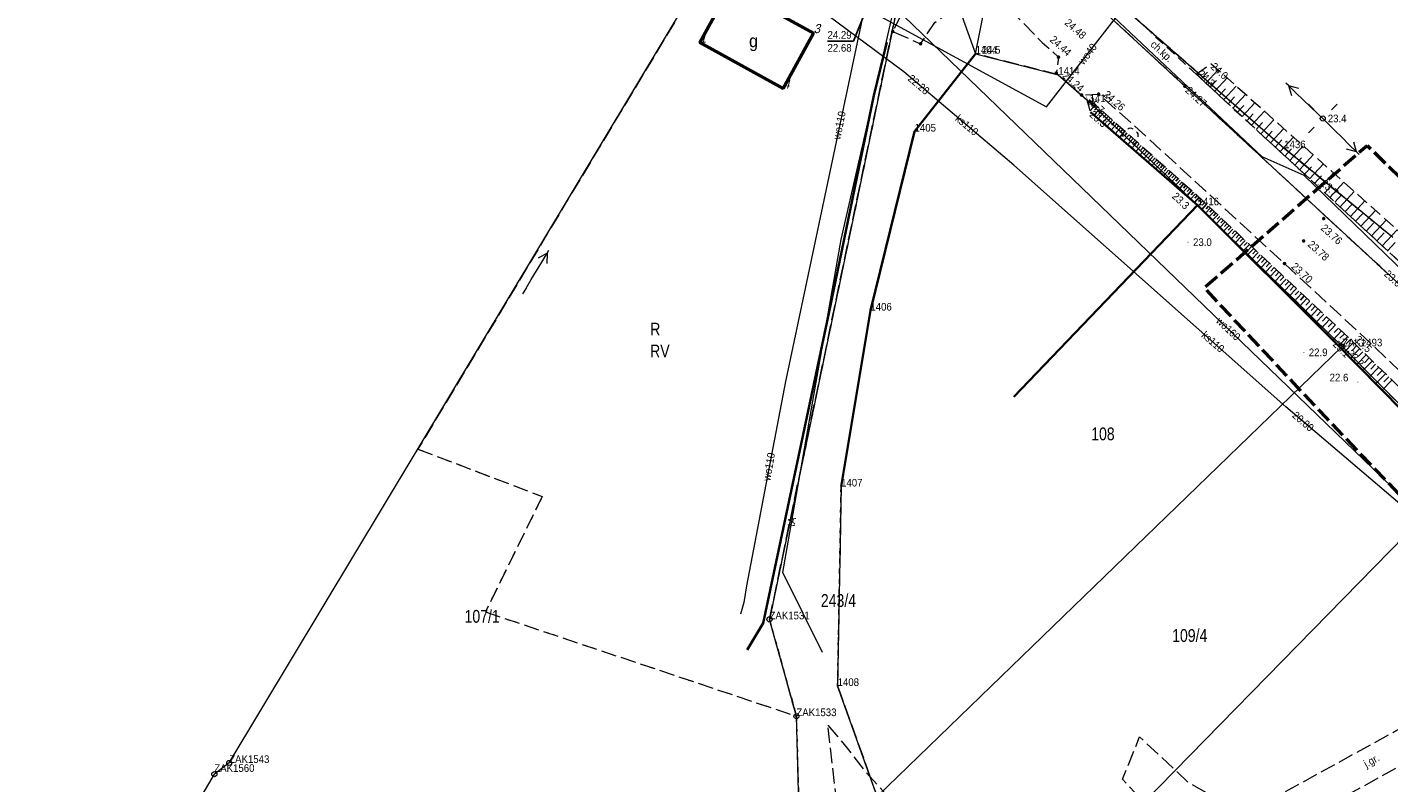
# Model space of a CAD drawing. Header units: metres. Extents: x 6551181 to 6555585, y 5935140 to 5937297.
# Tile 4 of 97: x 6551225 to 6551358, y 5936092 to 5936166. Entities that reach past the tile are written whole.
import ezdxf
from ezdxf.enums import TextEntityAlignment as Align

# ---------------------------------------------------------------- set-up
doc = ezdxf.new("R2010")
doc.units = ezdxf.units.M
for name, pattern in [('1.5_0.5', [2, 1.5, -0.5]), ('218-500', [1, 0.5, -0.5]), ('219-500', [0]), ('mz1.0_0.5', [1.5, 1, -0.5]), ('mz1.25_0.5', [1.75, 1.25, -0.5])]:
    doc.linetypes.add(name, pattern=pattern)
for name, color, linetype in [('000 Inne (niezydentyfikowane)', 7, 'Continuous'), ('202-Punkt graniczny stabilizowany trwale', 7, 'Continuous'), ('202-Punkt graniczny stabilizowany trwale-Atr103', 7, 'Continuous'), ('203-Punkt załamania granicy działki nie stabilizowany', 7, 'Continuous'), ('203-Punkt załamania granicy działki nie stabilizowany-Atr104', 7, 'Continuous'), ('209-Opis konturu klasyfikacyjnego', 7, 'Continuous'), ('210-Oznaczenie użytku', 7, 'Continuous'), ('211-Nr działki', 7, 'Continuous'), ('217-Granica konturu klasyfikcyjnego', 7, 'Continuous'), ('218-Granica użytku', 7, 'Continuous'), ('219-Linia granicy', 7, 'Continuous'), ('312-Budynek (powierzchnia)', 7, 'Continuous'), ('312-Numer ewidencyjny budynku-Atr124', 7, 'Continuous'), ('chodnik (powierzchnia)', 7, 'Continuous'), ('chodnik (powierzchnia)-Atr17', 7, 'Continuous'), ('drzewo liściaste (punkt)', 7, 'Continuous'), ('jezdnia (powierzchnia)', 7, 'Continuous'), ('jezdnia (powierzchnia)-Atr17', 7, 'Continuous'), ('krawężnik (linia)', 7, 'Continuous'), ('latarnia na słupie lub maszcie (punkt)', 7, 'Continuous'), ('Obszar opracowania', 7, 'Continuous'), ('ogrodzenie trwałe (linia)', 7, 'Continuous'), ('przewód elektroenergetyczny niskiego napięcia (linia) - symbol', 7, 'Continuous'), ('przewód kanalizacyjny (linia)', 7, 'Continuous'), ('przewód kanalizacyjny (linia)-Atr1', 7, 'Continuous'), ('przewód telekomunikacyjny (linia)', 7, 'Continuous'), ('przewód telekomunikacyjny (linia)-Atr1', 7, 'Continuous'), ('przewód wodociągowy (linia)', 7, 'Continuous'), ('przewód wodociągowy (linia)-Atr1', 7, 'Continuous'), ('Punkt budynku', 7, 'Continuous'), ('Punkt budynku-Atr104', 7, 'Continuous'), ('punkt o określonej wysokości (sieć kanalizacyjna)', 7, 'Continuous'), ('punkt o określonej wysokości (sieć kanalizacyjna)-Atr3', 7, 'Continuous'), ('punkt o określonej wysokości (sieć wodociągowa)-Atr2', 7, 'Continuous'), ('punkt o określonej wysokości (sieć wodociągowa)-Atr3', 7, 'Continuous'), ('punkt wysokościowy naturalny', 7, 'Continuous'), ('punkt wysokościowy naturalny-Atr2', 7, 'Continuous'), ('punkt wysokościowy sztuczny', 7, 'Continuous'), ('punkt wysokościowy sztuczny-Atr2', 7, 'Continuous'), ('skarpa nieumocniona (powierzchnia)', 7, 'Continuous'), ('słup (punkt)', 7, 'Continuous')]:
    doc.layers.add(name, color=color, linetype=linetype)
doc.styles.get("Standard").update_dxf_attribs({"font": 'arial.ttf'})
doc.linetypes.add('902-500', pattern='A,3.75,0,[1,ksztalty.shx,S=0.5,R=0,X=0,Y=0],3.75', length=7.5)

# ---------------------------------------------------------------- blocks, each defined once
blk = doc.blocks.new('202')
at = {"color": 0, "linetype": 'Continuous', "lineweight": -2}
blk.add_circle((0, 0), 2.5, dxfattribs=at)
blk = doc.blocks.new('203')
at = {"linetype": 'Continuous', "lineweight": 0}
h = blk.add_hatch(color=0, dxfattribs=at)
edge = h.paths.add_edge_path()
edge.add_arc((0, 0), 0.045, 0, 360)
blk = doc.blocks.new('PUNKTBUD')
at = {"color": 0}
blk.add_circle((0, 0), 0.045, dxfattribs=at)
blk = doc.blocks.new('PW01')
at = {"linetype": 'Continuous', "lineweight": 13}
h = blk.add_hatch(color=0, dxfattribs=at)
edge = h.paths.add_edge_path()
edge.add_arc((0, 0), 0.045, 0, 360)
blk = doc.blocks.new('PW02')
at = {"linetype": 'Continuous', "lineweight": 13}
h = blk.add_hatch(color=0, dxfattribs=at)
edge = h.paths.add_edge_path()
edge.add_arc((0, 0), 0.18, 0, 360)
blk = doc.blocks.new('SM04')
at = {"color": 0, "linetype": 'Continuous', "lineweight": 13}
blk.add_circle((0, 0), 0.25, dxfattribs=at)
blk = doc.blocks.new('SM011')
at = {"color": 0, "linetype": 'Continuous', "lineweight": 13}
for p, q in [((-0.848, 0.848), (-1.414, 1.414)), ((0.849, 0.848), (1.414, 1.414)), ((-0.848, -0.849), (-1.414, -1.414)), ((0.849, -0.849), (1.414, -1.414))]:
    blk.add_line(p, q, dxfattribs=at)
blk = doc.blocks.new('PE04')
at = {"color": 0, "linetype": 'Continuous', "lineweight": 13}
for p, q in [((0.65, 0), (0, 0)), ((0.65, 0), (1.65, 0)), ((1.65, 0), (2.65, 0)), ((2.65, 0), (3.65, 0)), ((3.65, 0), (4.65, 0)), ((4.65, 0), (3.784, 0.5)), ((4.65, 0), (3.784, -0.5)), ((4.65, 0), (5, 0))]:
    blk.add_line(p, q, dxfattribs=at)
blk = doc.blocks.new('OP021')
at = {"linetype": 'Continuous', "lineweight": 13}
h = blk.add_hatch(color=0, dxfattribs=at)
edge = h.paths.add_edge_path()
edge.add_arc((0, 0), 0.05, 0, 360)
at = {"color": 0, "linetype": 'Continuous', "lineweight": 13}
for centre, start, end in [((-0.38, 0.124), 121.308, 202.548), ((0, 0.4), 49.272, 130.728), ((0.38, 0.124), 337.452, 58.692), ((-0.235, -0.324), 193.221, 274.871), ((0.235, -0.324), 265.129, 346.779)]:
    blk.add_arc(centre, 0.4, start, end, dxfattribs=at)

msp = doc.modelspace()

# ---------------------------------------------------------------- linework, layer by layer
at = {"layer": '000 Inne (niezydentyfikowane)', "color": 7, "linetype": 'Continuous', "lineweight": 25, "flags": 128}
for points in [[(6551339.25, 5936160.93), (6551339.55, 5936161.26)], [(6551339.68, 5936160.53), (6551340.28, 5936161.18)], [(6551340.11, 5936160.13), (6551341.32, 5936161.43)], [(6551340.55, 5936159.73), (6551341.16, 5936160.38)], [(6551340.99, 5936159.32), (6551342.21, 5936160.64)], [(6551341.43, 5936158.91), (6551342.04, 5936159.57)], [(6551341.88, 5936158.5), (6551343.11, 5936159.83)], [(6551328.81, 5936158.42), (6551328.6, 5936158.17)], [(6551329.06, 5936158.2), (6551328.88, 5936157.99)], [(6551342.32, 5936158.09), (6551342.94, 5936158.76)], [(6551342.77, 5936157.67), (6551344.02, 5936159.02)], [(6551343.68, 5936156.84), (6551344.93, 5936158.2)], [(6551329.31, 5936157.98), (6551328.8, 5936157.4)], [(6551329.73, 5936157.61), (6551329.16, 5936156.98)], [(6551329.52, 5936157.79), (6551329.23, 5936157.48)], [(6551330.14, 5936157.23), (6551329.59, 5936156.61)], [(6551329.94, 5936157.42), (6551329.66, 5936157.11)], [(6551330.56, 5936156.86), (6551330.01, 5936156.24)], [(6551330.35, 5936157.05), (6551330.08, 5936156.74)], [(6551343.23, 5936157.26), (6551343.85, 5936157.93)], [(6551344.14, 5936156.42), (6551344.77, 5936157.1)], [(6551344.59, 5936155.99), (6551345.86, 5936157.37)], [(6551330.98, 5936156.5), (6551330.43, 5936155.88)], [(6551330.77, 5936156.68), (6551330.49, 5936156.37)], [(6551331.39, 5936156.13), (6551330.84, 5936155.52)], [(6551331.18, 5936156.31), (6551330.91, 5936156.01)], [(6551331.8, 5936155.77), (6551331.25, 5936155.16)], [(6551331.59, 5936155.95), (6551331.32, 5936155.64)], [(6551332.2, 5936155.41), (6551331.66, 5936154.8)], [(6551332, 5936155.59), (6551331.73, 5936155.28)], [(6551345.06, 5936155.57), (6551345.69, 5936156.26)], [(6551345.52, 5936155.14), (6551346.8, 5936156.53)], [(6551345.99, 5936154.71), (6551346.63, 5936155.41)], [(6551346.45, 5936154.28), (6551347.75, 5936155.68)], [(6551332.6, 5936155.05), (6551332.07, 5936154.45)], [(6551332.4, 5936155.23), (6551332.14, 5936154.93)], [(6551333, 5936154.69), (6551332.47, 5936154.1)], [(6551332.8, 5936154.87), (6551332.54, 5936154.57)], [(6551333.4, 5936154.34), (6551332.88, 5936153.75)], [(6551333.2, 5936154.52), (6551332.94, 5936154.22)], [(6551333.6, 5936154.16), (6551333.34, 5936153.87)], [(6551346.92, 5936153.85), (6551347.58, 5936154.55)], [(6551347.4, 5936153.41), (6551348.71, 5936154.83)], [(6551333.8, 5936153.99), (6551333.27, 5936153.4)], [(6551334.19, 5936153.64), (6551333.67, 5936153.06)], [(6551333.99, 5936153.82), (6551333.73, 5936153.52)], [(6551334.58, 5936153.3), (6551334.06, 5936152.72)], [(6551334.38, 5936153.47), (6551334.12, 5936153.18)], [(6551334.96, 5936152.95), (6551334.45, 5936152.38)], [(6551334.77, 5936153.12), (6551334.51, 5936152.84)], [(6551335.15, 5936152.78), (6551334.9, 5936152.5)], [(6551347.87, 5936152.97), (6551348.53, 5936153.68)], [(6551348.35, 5936152.53), (6551349.67, 5936153.96)], [(6551348.83, 5936152.08), (6551349.5, 5936152.8)], [(6551349.32, 5936151.64), (6551350.65, 5936153.09)], [(6551335.35, 5936152.61), (6551334.84, 5936152.04)], [(6551335.73, 5936152.27), (6551335.22, 5936151.71)], [(6551335.54, 5936152.44), (6551335.28, 5936152.16)], [(6551336.11, 5936151.94), (6551335.6, 5936151.37)], [(6551335.92, 5936152.11), (6551335.67, 5936151.82)], [(6551336.48, 5936151.6), (6551335.98, 5936151.04)], [(6551336.29, 5936151.77), (6551336.04, 5936151.49)], [(6551336.67, 5936151.44), (6551336.42, 5936151.16)], [(6551349.8, 5936151.19), (6551350.47, 5936151.92)], [(6551350.29, 5936150.74), (6551351.64, 5936152.2)], [(6551336.86, 5936151.27), (6551336.36, 5936150.71)], [(6551337.23, 5936150.94), (6551336.74, 5936150.39)], [(6551337.04, 5936151.1), (6551336.8, 5936150.83)], [(6551337.61, 5936150.6), (6551337.12, 5936150.06)], [(6551337.42, 5936150.77), (6551337.17, 5936150.5)], [(6551337.98, 5936150.27), (6551337.5, 5936149.73)], [(6551337.79, 5936150.44), (6551337.55, 5936150.16)], [(6551338.17, 5936150.1), (6551337.93, 5936149.83)], [(6551350.78, 5936150.29), (6551351.46, 5936151.02)], [(6551351.28, 5936149.83), (6551352.64, 5936151.31)], [(6551351.77, 5936149.37), (6551352.46, 5936150.12)], [(6551352.27, 5936148.91), (6551353.65, 5936150.41)], [(6551338.36, 5936149.94), (6551337.88, 5936149.4)], [(6551338.73, 5936149.6), (6551338.25, 5936149.07)], [(6551338.54, 5936149.77), (6551338.3, 5936149.5)], [(6551339.1, 5936149.27), (6551338.62, 5936148.75)], [(6551338.92, 5936149.44), (6551338.68, 5936149.17)], [(6551339.47, 5936148.93), (6551339, 5936148.42)], [(6551339.29, 5936149.1), (6551339.05, 5936148.84)], [(6551339.65, 5936148.75), (6551339.42, 5936148.51)], [(6551352.77, 5936148.45), (6551353.46, 5936149.2)], [(6551353.28, 5936147.98), (6551354.67, 5936149.49)], [(6551339.84, 5936148.58), (6551339.37, 5936148.09)], [(6551340.2, 5936148.24), (6551339.73, 5936147.73)], [(6551340.02, 5936148.41), (6551339.78, 5936148.16)], [(6551340.57, 5936147.9), (6551340.08, 5936147.38)], [(6551340.38, 5936148.07), (6551340.14, 5936147.81)], [(6551340.93, 5936147.55), (6551340.44, 5936147.03)], [(6551340.75, 5936147.72), (6551340.5, 5936147.46)], [(6551341.11, 5936147.38), (6551340.86, 5936147.11)], [(6551353.78, 5936147.52), (6551354.48, 5936148.28)], [(6551354.29, 5936147.05), (6551355.7, 5936148.57)], [(6551355.32, 5936146.1), (6551356.74, 5936147.64)], [(6551341.3, 5936147.21), (6551340.79, 5936146.67)], [(6551341.66, 5936146.87), (6551341.15, 5936146.32)], [(6551341.48, 5936147.04), (6551341.22, 5936146.77)], [(6551342.03, 5936146.52), (6551341.5, 5936145.96)], [(6551341.85, 5936146.69), (6551341.59, 5936146.42)], [(6551342.4, 5936146.17), (6551341.87, 5936145.6)], [(6551342.22, 5936146.35), (6551341.95, 5936146.06)], [(6551354.8, 5936146.57), (6551355.51, 5936147.34)], [(6551355.84, 5936145.62), (6551356.55, 5936146.4)], [(6551356.36, 5936145.14), (6551357.79, 5936146.7)], [(6551342.78, 5936145.81), (6551342.24, 5936145.23)], [(6551342.59, 5936145.99), (6551342.32, 5936145.7)], [(6551343.17, 5936145.45), (6551342.62, 5936144.85)], [(6551342.98, 5936145.63), (6551342.7, 5936145.34)], [(6551343.57, 5936145.07), (6551343, 5936144.47)], [(6551343.37, 5936145.26), (6551343.09, 5936144.96)], [(6551343.77, 5936144.88), (6551343.48, 5936144.58)], [(6551356.88, 5936144.66), (6551357.6, 5936145.44)], [(6551357.41, 5936144.17), (6551358.86, 5936145.75)], [(6551343.97, 5936144.69), (6551343.39, 5936144.08)], [(6551344.39, 5936144.31), (6551343.79, 5936143.68)], [(6551344.18, 5936144.5), (6551343.89, 5936144.19)], [(6551344.81, 5936143.91), (6551344.2, 5936143.27)], [(6551344.6, 5936144.11), (6551344.3, 5936143.79)], [(6551345.24, 5936143.51), (6551344.62, 5936142.85)], [(6551345.02, 5936143.71), (6551344.72, 5936143.38)], [(6551357.93, 5936143.69), (6551358.66, 5936144.48)], [(6551345.67, 5936143.1), (6551345.05, 5936142.43)], [(6551345.45, 5936143.3), (6551345.14, 5936142.97)], [(6551346.12, 5936142.68), (6551345.48, 5936141.99)], [(6551345.9, 5936142.89), (6551345.58, 5936142.55)], [(6551346.58, 5936142.25), (6551345.92, 5936141.55)], [(6551346.35, 5936142.46), (6551346.02, 5936142.12)], [(6551347.04, 5936141.81), (6551346.37, 5936141.1)], [(6551346.81, 5936142.03), (6551346.48, 5936141.68)], [(6551347.52, 5936141.37), (6551346.84, 5936140.64)], [(6551347.28, 5936141.59), (6551346.94, 5936141.23)], [(6551348, 5936140.91), (6551347.31, 5936140.17)], [(6551347.76, 5936141.14), (6551347.41, 5936140.77)], [(6551348.49, 5936140.45), (6551347.78, 5936139.69)], [(6551348.24, 5936140.68), (6551347.89, 5936140.31)], [(6551349, 5936139.97), (6551348.27, 5936139.21)], [(6551348.74, 5936140.21), (6551348.39, 5936139.83)], [(6551349.51, 5936139.49), (6551348.77, 5936138.71)], [(6551349.25, 5936139.73), (6551348.89, 5936139.35)], [(6551350.03, 5936139), (6551349.28, 5936138.2)], [(6551349.77, 5936139.25), (6551349.4, 5936138.85)], [(6551350.57, 5936138.5), (6551349.8, 5936137.68)], [(6551350.3, 5936138.75), (6551349.92, 5936138.35)], [(6551350.84, 5936138.24), (6551350.45, 5936137.83)], [(6551351.11, 5936137.99), (6551350.33, 5936137.16)], [(6551351.67, 5936137.47), (6551350.87, 5936136.62)], [(6551351.39, 5936137.73), (6551350.99, 5936137.31)], [(6551352.23, 5936136.93), (6551351.42, 5936136.07)], [(6551351.95, 5936137.2), (6551351.55, 5936136.77)], [(6551352.81, 5936136.39), (6551351.98, 5936135.51)], [(6551352.52, 5936136.66), (6551352.11, 5936136.22)], [(6551353.4, 5936135.84), (6551352.56, 5936134.93)], [(6551353.11, 5936136.11), (6551352.69, 5936135.67)], [(6551353.7, 5936135.55), (6551353.26, 5936135.11)], [(6551354, 5936135.26), (6551353.12, 5936134.36)], [(6551354.6, 5936134.68), (6551353.71, 5936133.77)], [(6551354.29, 5936134.97), (6551353.85, 5936134.52)], [(6551355.2, 5936134.09), (6551354.3, 5936133.16)], [(6551354.9, 5936134.38), (6551354.45, 5936133.92)], [(6551355.82, 5936133.48), (6551354.91, 5936132.55)], [(6551355.51, 5936133.79), (6551355.06, 5936133.32)], [(6551356.44, 5936132.88), (6551355.52, 5936131.93)], [(6551356.13, 5936133.18), (6551355.67, 5936132.71)], [(6551357.07, 5936132.26), (6551356.14, 5936131.3)], [(6551356.76, 5936132.57), (6551356.29, 5936132.09)], [(6551357.72, 5936131.63), (6551356.77, 5936130.66)], [(6551357.39, 5936131.95), (6551356.92, 5936131.47)], [(6551358.36, 5936131), (6551357.4, 5936130.02)], [(6551358.04, 5936131.32), (6551357.56, 5936130.83)]]:
    msp.add_lwpolyline(points, dxfattribs=at)
at = {"layer": '217-Granica konturu klasyfikcyjnego', "color": 3, "linetype": '1.5_0.5', "lineweight": 18, "flags": 128}
for points in [[(6551293.21, 5936174.65), (6551262.94, 5936124.24)], [(6551297.38, 5936107.55), (6551310.55, 5936170.75)], [(6551328, 5936171.1), (6551347.8, 5936153.74)], [(6551317.57, 5936163), (6551311.59, 5936155.37)], [(6551325.67, 5936160.94), (6551317.57, 5936163)], [(6551328.74, 5936158.26), (6551325.67, 5936160.94)], [(6551339.32, 5936148.14), (6551328.74, 5936158.26)], [(6551311.59, 5936155.37), (6551307.26, 5936137.82)], [(6551347.8, 5936153.74), (6551358.45, 5936145)], [(6551353.48, 5936134.31), (6551339.32, 5936148.14)], [(6551307.26, 5936137.82), (6551304.39, 5936120.57)], [(6551365.68, 5936121.96), (6551353.48, 5936134.31)], [(6551262.94, 5936124.24), (6551275.12, 5936119.59)], [(6551275.12, 5936119.59), (6551269.54, 5936108.28)], [(6551304.39, 5936120.57), (6551304.05, 5936101.02)], [(6551269.54, 5936108.28), (6551300.01, 5936098.06)], [(6551300.01, 5936098.06), (6551297.38, 5936107.55)], [(6551304.05, 5936101.02), (6551307.93, 5936090.17)]]:
    msp.add_lwpolyline(points, dxfattribs=at)
at = {"layer": '218-Granica użytku', "color": 3, "linetype": '218-500', "lineweight": 18, "flags": 128}
for points in [[(6551317.57, 5936163), (6551321.32, 5936181.84)], [(6551293.21, 5936174.65), (6551262.94, 5936124.24)], [(6551310.55, 5936170.75), (6551297.38, 5936107.55)], [(6551328, 5936171.1), (6551347.8, 5936153.74)], [(6551311.59, 5936155.37), (6551317.57, 5936163)], [(6551325.67, 5936160.94), (6551317.57, 5936163)], [(6551328.74, 5936158.26), (6551325.67, 5936160.94)], [(6551339.32, 5936148.14), (6551328.74, 5936158.26)], [(6551307.26, 5936137.82), (6551311.59, 5936155.37)], [(6551347.8, 5936153.74), (6551358.45, 5936145)], [(6551353.48, 5936134.31), (6551339.32, 5936148.14)], [(6551304.39, 5936120.57), (6551307.26, 5936137.82)], [(6551365.68, 5936121.96), (6551353.48, 5936134.31)], [(6551262.94, 5936124.24), (6551275.12, 5936119.59)], [(6551275.12, 5936119.59), (6551269.54, 5936108.28)], [(6551304.05, 5936101.02), (6551304.39, 5936120.57)], [(6551269.54, 5936108.28), (6551300.01, 5936098.06)], [(6551297.38, 5936107.55), (6551300.01, 5936098.06)], [(6551307.93, 5936090.17), (6551304.05, 5936101.02)], [(6551300.01, 5936098.06), (6551300.38, 5936084.82)]]:
    msp.add_lwpolyline(points, dxfattribs=at)
at = {"layer": '219-Linia granicy', "color": 7, "linetype": '219-500', "lineweight": 18, "flags": 128}
for points in [[(6551307.99, 5936189.65), (6551317.57, 5936163)], [(6551317.57, 5936163), (6551321.32, 5936181.84)], [(6551244.45, 5936093.47), (6551293.21, 5936174.65)], [(6551310.55, 5936170.75), (6551297.38, 5936107.55)], [(6551328, 5936171.1), (6551347.8, 5936153.74)], [(6551317.57, 5936163), (6551311.59, 5936155.37)], [(6551317.57, 5936163), (6551325.67, 5936160.94)], [(6551325.67, 5936160.94), (6551328.74, 5936158.26)], [(6551328.74, 5936158.26), (6551339.32, 5936148.14)], [(6551311.59, 5936155.37), (6551307.26, 5936137.82)], [(6551358.45, 5936145), (6551347.8, 5936153.74)], [(6551353.48, 5936134.31), (6551339.32, 5936148.14)], [(6551307.26, 5936137.82), (6551304.39, 5936120.57)], [(6551353.48, 5936134.31), (6551307.93, 5936090.17)], [(6551353.48, 5936134.31), (6551364.8, 5936122.85)], [(6551365.68, 5936121.96), (6551323.48, 5936078.79)], [(6551304.39, 5936120.57), (6551304.05, 5936101.02)], [(6551300.01, 5936098.06), (6551297.38, 5936107.55)], [(6551307.93, 5936090.17), (6551304.05, 5936101.02)], [(6551300.52, 5936079.59), (6551300.01, 5936098.06)], [(6551244.45, 5936093.47), (6551242.99, 5936092.37)], [(6551224.66, 5936061.06), (6551242.99, 5936092.37)]]:
    msp.add_lwpolyline(points, dxfattribs=at)
at = {"layer": '312-Budynek (powierzchnia)', "color": 7, "linetype": 'Continuous', "lineweight": 50, "flags": 128}
for points in [[(6551290.54, 5936164.09), (6551293.54, 5936169.52)], [(6551293.54, 5936169.52), (6551301.7, 5936165.02)], [(6551301.7, 5936165.02), (6551298.71, 5936159.59)], [(6551298.71, 5936159.59), (6551290.54, 5936164.09)]]:
    msp.add_lwpolyline(points, dxfattribs=at)
at = {"layer": 'chodnik (powierzchnia)', "color": 7, "linetype": 'mz1.0_0.5', "lineweight": 18, "flags": 128}
msp.add_lwpolyline([(6551321.24, 5936188.21), (6551321.24, 5936183.4), (6551322.19, 5936180.34), (6551326.09, 5936174.16), (6551330.35, 5936169.17), (6551339.17, 5936161), (6551361.03, 5936140.83), (6551359.88, 5936139.65), (6551338.07, 5936159.81), (6551329.19, 5936168.03), (6551324.89, 5936173.07), (6551320.86, 5936179.47), (6551319.58, 5936183.33), (6551319.65, 5936188.36)], close=True, dxfattribs=at)
at = {"layer": 'jezdnia (powierzchnia)', "color": 7, "linetype": '1.5_0.5', "lineweight": 18, "flags": 128}
for points in [[(6551328.96, 5936334.85), (6551328.85, 5936339.4), (6551328.73, 5936357.03), (6551328.59, 5936376.23), (6551328.4, 5936397.13), (6551328.02, 5936414.29), (6551322.56, 5936409.84), (6551322.26, 5936398.68), (6551322.27, 5936387.64), (6551322.38, 5936376.93), (6551322.42, 5936367), (6551322.25, 5936346.98), (6551322.6, 5936337.31), (6551322.85, 5936327.45), (6551322.83, 5936325.77), (6551322.74, 5936320.86), (6551322.68, 5936317.17), (6551322.78, 5936307.21), (6551322.67, 5936297.56), (6551322.68, 5936287.57), (6551322.74, 5936279.01), (6551322.14, 5936267.97), (6551321.65, 5936262.65), (6551321.72, 5936261), (6551321.78, 5936259.98), (6551322.11, 5936257.72), (6551322.27, 5936255.96), (6551322.39, 5936254.52), (6551322.15, 5936252.96), (6551321.69, 5936250.98), (6551320.76, 5936248.16), (6551319.46, 5936245.23), (6551318.96, 5936243.62), (6551318.38, 5936241.01), (6551316.02, 5936222.64), (6551315.83, 5936219.84), (6551316.38, 5936210.81), (6551316.01, 5936207.91), (6551315.14, 5936200.41), (6551314.97, 5936199.68), (6551313.67, 5936198.52), (6551311.34, 5936197.7), (6551307.54, 5936198.81), (6551305.83, 5936196.21), (6551312.51, 5936190.73), (6551313.39, 5936189.35), (6551312.99, 5936186.91), (6551312.92, 5936183.49), (6551313.3, 5936180.11), (6551314.08, 5936177.55), (6551314.7, 5936175.79), (6551314.44, 5936174.65), (6551312.67, 5936172.43), (6551311.85, 5936172.5), (6551311.19, 5936171.27), (6551311.05, 5936169.19), (6551311.25, 5936168.73), (6551309.45, 5936165.18), (6551312.18, 5936163.98), (6551313.59, 5936166.07), (6551317.23, 5936168.57), (6551319.56, 5936168.77), (6551324.09, 5936164.11), (6551325.69, 5936162.67), (6551325.47, 5936161.1), (6551327.95, 5936158.95), (6551329.62, 5936159.04), (6551332.98, 5936156.08), (6551340.48, 5936149.19), (6551347.83, 5936142.43), (6551354.99, 5936135.82), (6551361.1, 5936130.02), (6551368.01, 5936123.21), (6551374.45, 5936116.65), (6551380.77, 5936110.1), (6551380.75, 5936107.84), (6551380.43, 5936106.99), (6551383.32, 5936104.18), (6551384.35, 5936104.44), (6551386.16, 5936104.24), (6551387.51, 5936103), (6551394.02, 5936096.15), (6551400.74, 5936089.06), (6551407.43, 5936082.07), (6551414.96, 5936073.7), (6551417.26, 5936071.24), (6551417.54, 5936068.85), (6551417.08, 5936067.39), (6551416.53, 5936066.51), (6551418.44, 5936064.69), (6551420.06, 5936065.32), (6551421.11, 5936065.47), (6551423.09, 5936065.27), (6551427.21, 5936061.47), (6551434.23, 5936055.28), (6551441.76, 5936048.87), (6551449.56, 5936042.36), (6551457.43, 5936035.97), (6551465.65, 5936029.87), (6551474.74, 5936023.08), (6551483.63, 5936016.83), (6551492.82, 5936010.56), (6551496.69, 5936007.92), (6551496.38, 5936006.4), (6551500.73, 5936003.64), (6551502.28, 5936004.36), (6551510, 5935999.26), (6551519.09, 5935993.33), (6551527.43, 5935987.94), (6551535.54, 5935982.98), (6551543.65, 5935977.72), (6551552.14, 5935972.93), (6551561.61, 5935968.23), (6551570.6, 5935964.82), (6551581.27, 5935961.57), (6551591.01, 5935959.14), (6551597.53, 5935957.63), (6551598.04, 5935956.71), (6551598.34, 5935954.89), (6551601.02, 5935954.23), (6551603.27, 5935956.5), (6551604.19, 5935956.44), (6551614.44, 5935954.25), (6551624.03, 5935952.41), (6551633.65, 5935950.68), (6551643.66, 5935949.13), (6551649.85, 5935948.21), (6551660.16, 5935947.16), (6551670.33, 5935946.28), (6551680.51, 5935945.58), (6551690.73, 5935944.67), (6551701.45, 5935943.82), (6551706.39, 5935943.35), (6551707.39, 5935941.45), (6551711.28, 5935940.88), (6551713.28, 5935942.8), (6551715.25, 5935942.66), (6551721.35, 5935942.22), (6551752.78, 5935940.08), (6551762.58, 5935939.42), (6551772.73, 5935938.68), (6551783.19, 5935937.92), (6551793.12, 5935937.25), (6551803.61, 5935936.53), (6551816.47, 5935935.66), (6551827.08, 5935934.95), (6551837.44, 5935934.3), (6551838.95, 5935934.11), (6551840.54, 5935930.96), (6551844.05, 5935930.93), (6551845.21, 5935933.24), (6551845.88, 5935933.65), (6551848.35, 5935933.59), (6551864.54, 5935932.06), (6551872.1, 5935931.21), (6551883.27, 5935929.95), (6551887.52, 5935929.3), (6551888.3, 5935928.47), (6551889.27, 5935927), (6551889.8, 5935925.29), (6551888.46, 5935921.18), (6551893.61, 5935921.03), (6551897.26, 5935920.92), (6551897.56, 5935926.27), (6551899.74, 5935927.57), (6551904.71, 5935926.85), (6551911.07, 5935925.83), (6551911.71, 5935924.67), (6551912.04, 5935923.9), (6551915.56, 5935923.37), (6551916.14, 5935924.18), (6551916.85, 5935924.92), (6551923.67, 5935923.8), (6551933.47, 5935922.17), (6551946.23, 5935919.92), (6551946.86, 5935918.95), (6551946.97, 5935917.94), (6551949.03, 5935915.66), (6551950.87, 5935917.18), (6551951.58, 5935918.19), (6551952.42, 5935918.86), (6551960.7, 5935917.37), (6551971.47, 5935915.4), (6551981.95, 5935913.57), (6551992.49, 5935911.65), (6551995.74, 5935911.01), (6551996.16, 5935910.41), (6551996.41, 5935909.03), (6552000.08, 5935908.33), (6552001.09, 5935909.46), (6552001.34, 5935909.66), (6552001.89, 5935909.89), (6552011.06, 5935908.38), (6552016.54, 5935907.3), (6552016.98, 5935906.37), (6552017.08, 5935905.24), (6552021, 5935904.44), (6552021.75, 5935905.56), (6552022.37, 5935906.31), (6552031.19, 5935904.66), (6552041.47, 5935902.98), (6552051.85, 5935901.04), (6552054.87, 5935900.36), (6552055.79, 5935898.24), (6552061.21, 5935896.92), (6552062.37, 5935898.83), (6552071.26, 5935896.73), (6552082.21, 5935893.77), (6552092.4, 5935891.09), (6552102.69, 5935888.17), (6552113.23, 5935885.31), (6552123.85, 5935882.37), (6552135.02, 5935879.28), (6552145.58, 5935876.34), (6552156.23, 5935873.42), (6552166.76, 5935870.42), (6552177.31, 5935867.56), (6552187.87, 5935864.65), (6552198.25, 5935861.79), (6552209.38, 5935858.53), (6552220.11, 5935855.69), (6552230.86, 5935852.63), (6552241.36, 5935849.67), (6552251.73, 5935846.66), (6552262.36, 5935843.89), (6552273.37, 5935841.27), (6552283.55, 5935838.85), (6552294.39, 5935836.69), (6552304.73, 5935835.22), (6552315.64, 5935833.74), (6552325.3, 5935832.55), (6552341.64, 5935830.38), (6552342.44, 5935829.69), (6552342.92, 5935828.2), (6552347.56, 5935827.77), (6552348.74, 5935829.5), (6552357.01, 5935828.52), (6552367.7, 5935827.13), (6552378.13, 5935825.75), (6552388.65, 5935824.39), (6552399.32, 5935823.07), (6552410.02, 5935821.67), (6552421.24, 5935820.34), (6552432.45, 5935818.68), (6552443.48, 5935817.42), (6552453.95, 5935816.03), (6552464.58, 5935814.75), (6552475.04, 5935813.29), (6552485.68, 5935811.95), (6552496.02, 5935810.59), (6552506.48, 5935809.35), (6552517.51, 5935807.84), (6552527.97, 5935806.56), (6552538.97, 5935805.09), (6552549.67, 5935803.82), (6552560.33, 5935802.42), (6552563.29, 5935802), (6552563.74, 5935801.13), (6552564.02, 5935800.22), (6552567.24, 5935799.81), (6552567.73, 5935800.53), (6552568.53, 5935801.4), (6552572.89, 5935801.02), (6552583.15, 5935799.96), (6552593.78, 5935798.88), (6552604.38, 5935797.88), (6552604.85, 5935803.41), (6552594.33, 5935804.61), (6552583.62, 5935805.8), (6552573.64, 5935806.91), (6552560.78, 5935808.39), (6552550.39, 5935809.67), (6552539.28, 5935811.02), (6552528.7, 5935812.3), (6552517.88, 5935813.68), (6552507.21, 5935815.18), (6552496.69, 5935816.5), (6552486.46, 5935817.81), (6552475.57, 5935819.24), (6552465.35, 5935820.56), (6552454.34, 5935821.99), (6552444.06, 5935823.33), (6552432.93, 5935824.71), (6552421.95, 5935826.21), (6552410.72, 5935827.55), (6552399.95, 5935828.95), (6552389.17, 5935830.26), (6552378.67, 5935831.73), (6552368.16, 5935833.12), (6552357.84, 5935834.4), (6552341.74, 5935836.31), (6552336.11, 5935837.13), (6552334.8, 5935838.98), (6552330.67, 5935843.7), (6552318.52, 5935843.8), (6552316.94, 5935839.51), (6552316.2, 5935839.6), (6552305.46, 5935841.19), (6552295.05, 5935842.73), (6552284.97, 5935844.88), (6552274.4, 5935847.14), (6552263.73, 5935849.7), (6552253.14, 5935852.53), (6552242.97, 5935855.52), (6552232.46, 5935858.37), (6552221.65, 5935861.46), (6552210.76, 5935864.4), (6552199.91, 5935867.46), (6552189.25, 5935870.45), (6552178.83, 5935873.3), (6552168.21, 5935876.2), (6552157.7, 5935879.19), (6552146.88, 5935882.12), (6552136.56, 5935885.03), (6552125.26, 5935888.16), (6552114.69, 5935891.09), (6552104.07, 5935894), (6552093.85, 5935896.89), (6552083.28, 5935899.67), (6552072.56, 5935902.58), (6552063.5, 5935904.64), (6552052.58, 5935906.96), (6552042.37, 5935908.85), (6552032.31, 5935910.58), (6552022.24, 5935912.51), (6552011.71, 5935914.3), (6552002.97, 5935915.91), (6551993.33, 5935917.67), (6551982.85, 5935919.56), (6551972.16, 5935921.42), (6551961.7, 5935923.41), (6551953.29, 5935924.88), (6551942.99, 5935926.75), (6551934.58, 5935928.16), (6551924.41, 5935929.85), (6551914.55, 5935931.45), (6551905.1, 5935932.89), (6551895.51, 5935934.28), (6551883.79, 5935935.93), (6551872.57, 5935937.31), (6551861.48, 5935938.41), (6551857.21, 5935938.77), (6551855.83, 5935941.56), (6551851.73, 5935941.94), (6551850.16, 5935939.44), (6551849.12, 5935939.43), (6551837.69, 5935940.23), (6551827.26, 5935940.93), (6551816.56, 5935941.65), (6551812.11, 5935941.89), (6551811.08, 5935942.83), (6551810.63, 5935944.01), (6551806.62, 5935944.32), (6551805.99, 5935943.23), (6551804.96, 5935942.43), (6551799.31, 5935943), (6551795.45, 5935943.07), (6551783.27, 5935943.93), (6551772.84, 5935944.64), (6551762.97, 5935945.37), (6551756.57, 5935946.71), (6551756.45, 5935947.99), (6551753.18, 5935948.46), (6551752.63, 5935947.03), (6551751.78, 5935946.29), (6551742.41, 5935946.78), (6551732.33, 5935947.44), (6551722.23, 5935948.29), (6551712.3, 5935948.93), (6551701.77, 5935949.75), (6551691.2, 5935950.61), (6551680.87, 5935951.49), (6551670.8, 5935952.18), (6551660.52, 5935953.19), (6551650.73, 5935954.13), (6551644.52, 5935955.05), (6551634.47, 5935956.54), (6551625.17, 5935958.24), (6551619.83, 5935959.35), (6551619.26, 5935960.49), (6551619.22, 5935962.61), (6551616.6, 5935963.05), (6551615.17, 5935961.02), (6551614.13, 5935960.5), (6551605.28, 5935962.2), (6551598.18, 5935963.63), (6551597.76, 5935964.59), (6551597.78, 5935967.09), (6551594.81, 5935968.01), (6551593.76, 5935965.74), (6551592.79, 5935964.93), (6551592.31, 5935964.89), (6551582.34, 5935967.37), (6551580.88, 5935967.83), (6551580.18, 5935968.71), (6551580.27, 5935970.63), (6551577.49, 5935971.77), (6551576.35, 5935970.29), (6551575.07, 5935969.6), (6551572.38, 5935970.41), (6551563.7, 5935973.87), (6551554.87, 5935978.16), (6551546.49, 5935983.02), (6551538.48, 5935988.13), (6551530.39, 5935993.18), (6551522.02, 5935998.55), (6551512.6, 5936004.66), (6551512.61, 5936005.55), (6551512.85, 5936007.35), (6551509.68, 5936009.41), (6551508.18, 5936008.59), (6551507, 5936008.48), (6551503.89, 5936010.34), (6551495.82, 5936015.64), (6551486.91, 5936021.79), (6551477.95, 5936028.1), (6551468.99, 5936034.63), (6551460.81, 5936040.8), (6551453.03, 5936047.14), (6551445.31, 5936053.57), (6551437.77, 5936059.97), (6551432.57, 5936064.65), (6551432.07, 5936066.32), (6551432.09, 5936068.02), (6551434.37, 5936071.22), (6551434.62, 5936071.59), (6551431.83, 5936073.34), (6551429.29, 5936070.94), (6551427.75, 5936070.76), (6551425.93, 5936071.17), (6551425.46, 5936071.49), (6551419.42, 5936077.79), (6551411.69, 5936086.16), (6551404.87, 5936093.24), (6551398.24, 5936100.37), (6551391.7, 5936107.27), (6551389.12, 5936111.46), (6551389.9, 5936112.46), (6551387.37, 5936115.19), (6551385.78, 5936114.88), (6551384.49, 5936114.89), (6551378.57, 5936120.76), (6551371.92, 5936127.68), (6551366.59, 5936132.83), (6551366.87, 5936133.78), (6551367.08, 5936134.17), (6551367.64, 5936134.92), (6551365, 5936137.57), (6551363.64, 5936136.69), (6551362.7, 5936136.71), (6551359.88, 5936139.65), (6551338.07, 5936159.81), (6551329.19, 5936168.03), (6551324.89, 5936173.07), (6551320.86, 5936179.47), (6551319.58, 5936183.33), (6551319.65, 5936188.36), (6551322.11, 5936204.81), (6551327.17, 5936242.31), (6551330.39, 5936265.19), (6551329.96, 5936267.22), (6551329.39, 5936272.76), (6551329.1, 5936274.41), (6551328.86, 5936276.23), (6551328.83, 5936278.38), (6551328.89, 5936294.47)], [(6551303.09, 5936097.16), (6551304.99, 5936094.92), (6551306.8, 5936092.57), (6551308.71, 5936090.48), (6551310.61, 5936089), (6551311.92, 5936087.88), (6551314.54, 5936086.27), (6551317.03, 5936085.17), (6551319.59, 5936084.18), (6551322.55, 5936083.73), (6551325.3, 5936083.79), (6551327.77, 5936084.41), (6551328.41, 5936084.99), (6551330.56, 5936087.03), (6551331.45, 5936087.85), (6551333.78, 5936089.92), (6551331.95, 5936091.88), (6551333.63, 5936096.03), (6551338.38, 5936091.59), (6551342.2, 5936089.38), (6551344.86, 5936089.2), (6551348.28, 5936090.86), (6551358.78, 5936096.64), (6551377.94, 5936107.02), (6551380.43, 5936106.99), (6551383.32, 5936104.18), (6551381.99, 5936104.38), (6551376.86, 5936102.31), (6551368.89, 5936098.54), (6551360.24, 5936093.78), (6551347.3, 5936086.6), (6551342.56, 5936083.44), (6551336.51, 5936077.77), (6551335.06, 5936073.46), (6551334.09, 5936068.92), (6551330.12, 5936074.2), (6551326.7, 5936077.42), (6551322.73, 5936080.01), (6551318.68, 5936081.61), (6551315.87, 5936082.74), (6551309.25, 5936085.74), (6551304.13, 5936088.02)]]:
    msp.add_lwpolyline(points, close=True, dxfattribs=at)
at = {"layer": 'krawężnik (linia)', "color": 7, "linetype": 'Continuous', "lineweight": 25, "flags": 128}
msp.add_lwpolyline([(6551359.88, 5936139.65), (6551338.07, 5936159.81), (6551329.19, 5936168.03), (6551324.89, 5936173.07), (6551320.86, 5936179.47), (6551319.58, 5936183.33), (6551319.65, 5936188.36)], dxfattribs=at)
at = {"layer": 'Obszar opracowania', "color": 6, "linetype": '1.5_0.5', "lineweight": 50, "flags": 128}
msp.add_lwpolyline([(6551818.32, 5935949.48), (6551816.4, 5935927.1), (6551691.07, 5935939.45), (6551655.04, 5935943.08), (6551594.88, 5935952.7), (6551558.27, 5935964.37), (6551521.83, 5935986.07), (6551479.91, 5936013.47), (6551430.28, 5936048.68), (6551403.2, 5936073.55), (6551351.97, 5936127.26), (6551339.98, 5936140.06), (6551355.92, 5936154.02), (6551383.22, 5936127.23), (6551398.41, 5936112.34), (6551441.88, 5936067.29), (6551466.09, 5936048.26), (6551498.73, 5936021.85), (6551519.95, 5936008.26), (6551556.28, 5935985.89), (6551583.14, 5935974.91), (6551603.83, 5935970.55), (6551675.12, 5935961.01)], close=True, dxfattribs=at)
at = {"layer": 'ogrodzenie trwałe (linia)', "color": 7, "linetype": '902-500', "lineweight": 35, "flags": 128}
for points in [[(6551295.18, 5936104.56), (6551296.76, 5936107.16), (6551303.23, 5936137.7), (6551307.61, 5936158.92), (6551308.88, 5936164.15)], [(6551317.57, 5936163), (6551311.59, 5936155.37), (6551307.26, 5936137.82), (6551304.39, 5936120.57)], [(6551339.32, 5936148.14), (6551328.84, 5936157.26)], [(6551321.3, 5936129.38), (6551339.32, 5936148.14)], [(6551339.32, 5936148.14), (6551352.75, 5936134.74), (6551370.5, 5936116.72), (6551376.27, 5936110.88), (6551376.6, 5936107.93), (6551376.74, 5936106.87), (6551378.37, 5936103.16), (6551380.85, 5936101.68)]]:
    msp.add_lwpolyline(points, dxfattribs=at)
at = {"layer": 'przewód kanalizacyjny (linia)', "color": 34, "linetype": 'Continuous', "lineweight": 18, "flags": 128}
msp.add_lwpolyline([(6551585.99, 5935952), (6551572.4, 5935954.03), (6551554.98, 5935961.35), (6551536.43, 5935971.74), (6551507.79, 5935990.62), (6551479.49, 5936009.45), (6551456.16, 5936028.61), (6551426.24, 5936052.17), (6551417.48, 5936058.62), (6551416.31, 5936060.42), (6551389.32, 5936087.33), (6551366.93, 5936111.55), (6551365.26, 5936113.65), (6551347.96, 5936128.4), (6551321.3, 5936152.08), (6551310.54, 5936161.22), (6551294.77, 5936172.95), (6551305.54, 5936207.21), (6551306.79, 5936212.01), (6551307.58, 5936218.83), (6551312.3, 5936261.8), (6551313.91, 5936305.59), (6551314.25, 5936357.47), (6551312.49, 5936430.15)], dxfattribs=at)
at = {"layer": 'przewód telekomunikacyjny (linia)', "color": 30, "linetype": 'Continuous', "lineweight": 18, "flags": 128}
for points in [[(6551577.56, 5935969.78), (6551558.1, 5935977.67), (6551541.07, 5935987.63), (6551523.09, 5935999.32), (6551500.23, 5936015.25), (6551478.62, 5936030.42), (6551435.11, 5936064.96), (6551431.93, 5936068.47), (6551424.59, 5936076.24), (6551401.41, 5936101.07), (6551349.77, 5936151.06), (6551345.64, 5936152.9), (6551326.61, 5936170.86), (6551320.5, 5936181.24), (6551319.31, 5936188.03), (6551320.18, 5936193.94), (6551324.57, 5936208.6), (6551328.76, 5936220.93), (6551331.98, 5936279.65), (6551330.32, 5936294.8), (6551328.94, 5936337.53), (6551328.97, 5936354.79), (6551330.37, 5936359.85), (6551331.25, 5936369.88)], [(6551302.57, 5936104.3), (6551298.67, 5936112.15), (6551304.41, 5936144.79), (6551310.15, 5936169.99), (6551310.25, 5936170.38), (6551312.32, 5936182.65), (6551320.5, 5936181.24)]]:
    msp.add_lwpolyline(points, dxfattribs=at)
at = {"layer": 'przewód wodociągowy (linia)', "color": 5, "linetype": 'Continuous', "lineweight": 18, "flags": 128}
for points in [[(6551306.88, 5936167.39), (6551324.51, 5936157.81), (6551332.3, 5936167.78), (6551340.31, 5936178.31)], [(6551307.44, 5936169.51), (6551307.36, 5936168.97), (6551306.67, 5936167.5), (6551298.93, 5936130.88), (6551295.14, 5936110.84), (6551294.87, 5936109.2), (6551294.54, 5936108.06)], [(6551416.13, 5936063.47), (6551415.86, 5936063.67), (6551393.35, 5936086.75), (6551307.73, 5936169.43), (6551307.44, 5936169.51)]]:
    msp.add_lwpolyline(points, dxfattribs=at)
at = {"layer": 'punkt o określonej wysokości (sieć wodociągowa)-Atr2', "color": 7, "flags": 128}
msp.add_lwpolyline([(6551306.88, 5936167.39), (6551305.6, 5936164.24), (6551303.063, 5936164.24)], dxfattribs=at)
at = {"layer": 'skarpa nieumocniona (powierzchnia)', "color": 7, "linetype": 'mz1.25_0.5', "lineweight": 18, "flags": 128}
for points in [[(6551339.17, 5936161), (6551340.66, 5936162.02), (6551362.48, 5936142.51), (6551365.94, 5936138.85), (6551365, 5936137.57), (6551361.03, 5936140.83)], [(6551339.17, 5936161), (6551340.66, 5936162.02), (6551362.48, 5936142.51), (6551365.94, 5936138.85), (6551365, 5936137.57), (6551361.03, 5936140.83)], [(6551376.27, 5936110.88), (6551370.5, 5936116.72), (6551352.75, 5936134.74), (6551339.32, 5936148.14), (6551328.84, 5936157.26), (6551328.44, 5936158.75), (6551339.05, 5936149.32), (6551353.62, 5936135.63), (6551372.05, 5936117.65)], [(6551376.27, 5936110.88), (6551370.5, 5936116.72), (6551352.75, 5936134.74), (6551339.32, 5936148.14), (6551328.84, 5936157.26), (6551328.44, 5936158.75), (6551339.05, 5936149.32), (6551353.62, 5936135.63), (6551372.05, 5936117.65)]]:
    msp.add_lwpolyline(points, close=True, dxfattribs=at)

# ---------------------------------------------------------------- block references
at = {"layer": '202-Punkt graniczny stabilizowany trwale', "color": 7, "linetype": 'Continuous', "lineweight": 18, "xscale": 0.1, "yscale": 0.1}
for p in [(6551353.48, 5936134.31), (6551297.38, 5936107.55), (6551300.01, 5936098.06), (6551244.45, 5936093.47), (6551242.99, 5936092.37)]:
    msp.add_blockref('202', p, dxfattribs=at)
at = {"layer": '203-Punkt załamania granicy działki nie stabilizowany', "color": 7, "linetype": 'Continuous', "lineweight": 18}
for p in [(6551317.57, 5936163), (6551325.67, 5936160.94), (6551328.74, 5936158.26), (6551311.59, 5936155.37), (6551347.8, 5936153.74), (6551339.32, 5936148.14), (6551307.26, 5936137.82), (6551304.39, 5936120.57), (6551304.05, 5936101.02)]:
    msp.add_blockref('203', p, dxfattribs=at)
at = {"layer": 'drzewo liściaste (punkt)', "color": 94, "linetype": 'Continuous', "lineweight": 13}
msp.add_blockref('OP021', (6551332.73, 5936154.89), dxfattribs=at)
at = {"layer": 'latarnia na słupie lub maszcie (punkt)', "color": 7, "linetype": 'Continuous', "lineweight": 18}
msp.add_blockref('SM011', (6551351.58, 5936156.65), dxfattribs=at)
at = {"layer": 'przewód elektroenergetyczny niskiego napięcia (linia) - symbol', "color": 1, "linetype": 'Continuous', "lineweight": 18}
for p, rotation in [((6551351.58, 5936156.65), 136.139), ((6551351.58, 5936156.65), 315.316), ((6551273.19, 5936139.45), 59.059)]:
    msp.add_blockref('PE04', p, dxfattribs=dict(at, rotation=rotation))
at = {"layer": 'Punkt budynku', "color": 5, "linetype": 'Continuous', "lineweight": 18}
for p in [(6551301.7, 5936165.02), (6551290.54, 5936164.09), (6551298.71, 5936159.59)]:
    msp.add_blockref('PUNKTBUD', p, dxfattribs=at)
at = {"layer": 'punkt o określonej wysokości (sieć kanalizacyjna)', "color": 34, "linetype": 'Continuous', "lineweight": 13}
for p in [(6551310.54, 5936161.22), (6551347.96, 5936128.4)]:
    msp.add_blockref('PW01', p, dxfattribs=at)
at = {"layer": 'punkt wysokościowy naturalny', "color": 7, "linetype": 'Continuous', "lineweight": 13}
for p in [(6551301.7, 5936165.02), (6551317.57, 5936163), (6551340.66, 5936162.02), (6551325.67, 5936160.94), (6551339.17, 5936161), (6551328.44, 5936158.75), (6551328.84, 5936157.26), (6551351.58, 5936156.65), (6551351.13, 5936150.16), (6551339.32, 5936148.14), (6551338.37, 5936144.53), (6551352.75, 5936134.74), (6551354.2, 5936134.35), (6551354.47, 5936134.9), (6551349.72, 5936133.73), (6551355.02, 5936130.81)]:
    msp.add_blockref('PW01', p, dxfattribs=at)
at = {"layer": 'punkt wysokościowy sztuczny', "color": 7, "linetype": 'Continuous', "lineweight": 13}
for p in [(6551309.45, 5936165.18), (6551312.18, 5936163.98), (6551325.69, 5936162.67), (6551325.47, 5936161.1), (6551338.07, 5936159.81), (6551327.95, 5936158.95), (6551329.62, 5936159.04), (6551351.67, 5936146.84), (6551349.7, 5936144.65), (6551347.83, 5936142.43)]:
    msp.add_blockref('PW02', p, dxfattribs=at)
at = {"layer": 'słup (punkt)', "color": 7, "linetype": 'Continuous', "lineweight": 18}
msp.add_blockref('SM04', (6551351.58, 5936156.65), dxfattribs=at)

# ---------------------------------------------------------------- texts
at = {"layer": '202-Punkt graniczny stabilizowany trwale-Atr103', "color": 7, "width": 0.9}
for s, p in [('ZAK1493', (6551353.48, 5936134.31)), ('ZAK1531', (6551297.38, 5936107.55)), ('ZAK1533', (6551300.01, 5936098.06)), ('ZAK1543', (6551244.45, 5936093.47))]:
    msp.add_text(s, height=0.75, dxfattribs=at).set_placement(p)
msp.add_text('ZAK1560', height=0.75, dxfattribs=at).set_placement((6551242.99, 5936092.37), align=Align.BOTTOM_LEFT)
at = {"layer": '203-Punkt załamania granicy działki nie stabilizowany-Atr104', "color": 7, "width": 0.9}
for s, p in [('1404', (6551317.57, 5936163)), ('1414', (6551325.67, 5936160.94)), ('1415', (6551328.74, 5936158.26)), ('1405', (6551311.59, 5936155.37)), ('1436', (6551347.8, 5936153.74)), ('1416', (6551339.32, 5936148.14)), ('1406', (6551307.26, 5936137.82)), ('1407', (6551304.39, 5936120.57)), ('1408', (6551304.05, 5936101.02))]:
    msp.add_text(s, height=0.75, dxfattribs=at).set_placement(p)
at = {"layer": '209-Opis konturu klasyfikacyjnego', "color": 3, "linetype": 'Continuous', "lineweight": 18, "width": 0.79}
msp.add_text('RV', height=1.25, dxfattribs=at).set_placement((6551285.68, 5936134.48), align=Align.TOP_LEFT)
at = {"layer": '210-Oznaczenie użytku', "color": 3, "linetype": 'Continuous', "lineweight": 18, "width": 0.79}
msp.add_text('R', height=1.25, dxfattribs=at).set_placement((6551285.69, 5936135.38))
at = {"layer": '211-Nr działki', "color": 7, "linetype": 'Continuous', "lineweight": 18, "width": 0.79}
for s, p in [('108', (6551328.89, 5936126.36)), ('243/4', (6551302.41, 5936110.02)), ('107/1', (6551267.5, 5936108.47)), ('109/4', (6551336.82, 5936106.59))]:
    msp.add_text(s, height=1.25, dxfattribs=at).set_placement(p, align=Align.TOP_LEFT)
at = {"layer": '312-Numer ewidencyjny budynku-Atr124', "color": 7, "width": 0.9}
msp.add_text('g', height=1.25, dxfattribs=at).set_placement((6551295.81, 5936164.26), align=Align.MIDDLE_CENTER)
at = {"layer": 'chodnik (powierzchnia)-Atr17', "color": 7, "width": 0.9}
msp.add_text('ch.kp.', height=0.75, rotation=317.21, dxfattribs=at).set_placement((6551334.63, 5936163.82))
at = {"layer": 'jezdnia (powierzchnia)-Atr17', "color": 7, "width": 0.9}
msp.add_text('j.gr.', height=0.75, rotation=28.831, dxfattribs=at).set_placement((6551355.67, 5936093.32), align=Align.MIDDLE_LEFT)
at = {"layer": 'przewód kanalizacyjny (linia)-Atr1', "color": 34, "width": 0.9}
for rotation, p in [(320.464, (6551315.74, 5936156.8)), (319.184, (6551339.87, 5936135.58))]:
    msp.add_text('ks110', height=0.75, rotation=rotation, dxfattribs=at).set_placement(p, align=Align.MIDDLE_LEFT)
at = {"layer": 'przewód telekomunikacyjny (linia)-Atr1', "color": 30, "width": 0.9}
msp.add_text('tA', height=0.75, rotation=80.026, dxfattribs=at).set_placement((6551299.47, 5936116.68), align=Align.MIDDLE_LEFT)
at = {"layer": 'przewód wodociągowy (linia)-Atr1', "color": 5, "width": 0.9}
for s, rotation, p in [('wo40', 52.804, (6551327.85, 5936162.08)), ('wo110', 78.861, (6551303.95, 5936154.63)), ('wo160', 316.801, (6551341.31, 5936136.99)), ('wo110', 80.09, (6551297.08, 5936121.14))]:
    msp.add_text(s, height=0.75, rotation=rotation, dxfattribs=at).set_placement(p, align=Align.MIDDLE_LEFT)
at = {"layer": 'Punkt budynku-Atr104', "color": 5, "oblique": 15, "width": 0.9}
for s, p in [('1', (6551290.54, 5936164.09)), ('3', (6551301.7, 5936165.02)), ('4', (6551298.71, 5936159.59))]:
    msp.add_text(s, height=0.9, dxfattribs=at).set_placement(p)
at = {"layer": 'punkt o określonej wysokości (sieć kanalizacyjna)-Atr3', "color": 32, "width": 0.9}
for s, rotation, p in [('22.28', 319.654, (6551311.1, 5936160.74)), ('20.80', 319.549, (6551348.76, 5936127.72))]:
    msp.add_text(s, height=0.75, rotation=rotation, dxfattribs=at).set_placement(p, align=Align.MIDDLE_LEFT)
at = {"layer": 'punkt o określonej wysokości (sieć wodociągowa)-Atr2', "color": 7, "width": 0.9}
msp.add_text('24.29', height=0.75, dxfattribs=at).set_placement((6551303.063, 5936164.248), align=Align.BOTTOM_LEFT)
at = {"layer": 'punkt o określonej wysokości (sieć wodociągowa)-Atr3', "color": 5, "width": 0.9}
msp.add_text('22.68', height=0.75, dxfattribs=at).set_placement((6551303.063, 5936162.973), align=Align.BOTTOM_LEFT)
at = {"layer": 'punkt wysokościowy naturalny-Atr2', "color": 7, "width": 0.9}
for s, p in [('24.5', (6551318.17, 5936163.01)), ('23.4', (6551352.07, 5936156.28)), ('23.0', (6551338.87, 5936144.15)), ('22.9', (6551350.21, 5936133.35)), ('22.6', (6551352.25, 5936130.88))]:
    msp.add_text(s, height=0.75, dxfattribs=at).set_placement(p)
for s, rotation, p in [('24.0', -41.801, (6551340.77, 5936161.92)), ('25.7', -41.63, (6551328.66, 5936158.56)), ('25.3', -41.031, (6551328.9, 5936157.21)), ('23.7', 317.769, (6551351.57, 5936150.47)), ('23.5', 315.787, (6551354.89, 5936135.18)), ('23.1', -45.432, (6551352.78, 5936134.71)), ('23.2', 313.865, (6551354.16, 5936133.8))]:
    msp.add_text(s, height=0.75, rotation=rotation, dxfattribs=at).set_placement(p, align=Align.MIDDLE_LEFT)
for s, rotation, p in [('24.3', -42.697, (6551339.25, 5936160.93)), ('23.3', 316.273, (6551336.75, 5936148.94))]:
    msp.add_text(s, height=0.75, rotation=rotation, dxfattribs=at).set_placement(p)
at = {"layer": 'punkt wysokościowy sztuczny-Atr2', "color": 7, "width": 0.9}
for s, rotation, p in [('24.48', 318.476, (6551326.47, 5936166.22)), ('24.44', 318.013, (6551325.03, 5936164.56)), ('24.24', 318.88, (6551326.25, 5936161.03)), ('24.26', 318.621, (6551330.27, 5936159.18)), ('24.27', -42.749, (6551338.3, 5936159.59)), ('23.76', 317.722, (6551351.58, 5936146.09)), ('23.78', 317.722, (6551350.29, 5936144.49)), ('23.70', 317.287, (6551348.68, 5936142.32)), ('23.60', -42.749, (6551357.78, 5936141.59))]:
    msp.add_text(s, height=0.75, rotation=rotation, dxfattribs=at).set_placement(p, align=Align.MIDDLE_LEFT)

doc.saveas('drawing.dxf')
